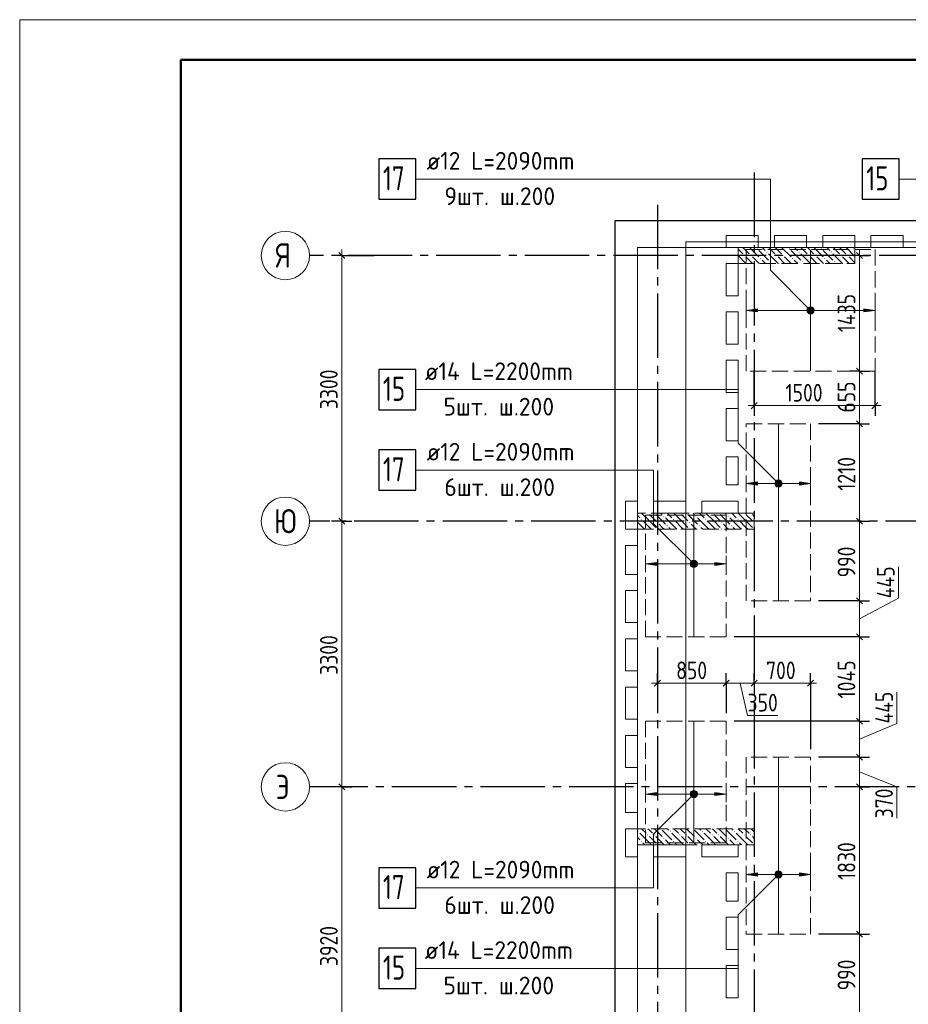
# Model space of a CAD drawing. Header units: millimetres. Extents: x 0 to 32165, y 0 to 42000.
# Tile 3 of 12: x 0 to 11037, y 29769 to 42000. Entities that reach past the tile are written whole.
import ezdxf

# ---------------------------------------------------------------- set-up
doc = ezdxf.new("R2010")
doc.units = ezdxf.units.MM
doc.linetypes.add('______2', pattern=[270, 200, -70])
doc.linetypes.add('______5', pattern=[1100, 800, -100, 100, -100])
for name, color, linetype, lineweight in [('Standard', 7, 'Continuous', 25), ('ДОП Верх по Х', 7, 'Continuous', 25), ('ЖБ Пилон', 180, 'Continuous', 25), ('Оси', 40, '______5', 18), ('Позиционная метка номер позиции', 7, 'Continuous', 13), ('Примечания', 7, 'Continuous', 25)]:
    doc.layers.add(name, color=color, linetype=linetype, lineweight=lineweight)
doc.layers.add('ЖБ Перекрытие верхний уровень', color=7, linetype='Continuous', lineweight=25, true_color=0xe0e0ff)
doc.styles.add('GOST 2.304-81', font='txt')
doc.styles.add('ISOCPEUR', font='txt')

msp = doc.modelspace()

# ---------------------------------------------------------------- hatches: boundary and pattern name
at = {"layer": 'ДОП Верх по Х', "linetype": 'Continuous', "lineweight": 13, "transparency": 33554687}
for points in [[(9164, 38369), (9024, 38389), (9164, 38409)], [(9164, 36219), (9024, 36239), (9164, 36259)], [(7914, 35219), (7774, 35239), (7914, 35259)], [(7914, 32361), (7774, 32381), (7914, 32401)], [(9164, 31361), (9024, 31381), (9164, 31401)]]:
    msp.add_hatch(color=7, dxfattribs=at).paths.add_polyline_path(points, flags=16)
for points in [[(9792, 38370), (9792, 38408), (9786, 38389)], [(9792, 38408), (9805, 38357), (9805, 38421)], [(9792, 38408), (9792, 38370), (9805, 38357)], [(9805, 38421), (9824, 38352), (9824, 38426)], [(9805, 38421), (9805, 38357), (9824, 38352)], [(9824, 38426), (9824, 38352), (9843, 38357)], [(9824, 38426), (9843, 38357), (9843, 38421)], [(9843, 38421), (9843, 38357), (9856, 38370)], [(9843, 38421), (9856, 38370), (9856, 38408)], [(9856, 38408), (9856, 38370), (9861, 38389)], [(10484, 38369), (10624, 38389), (10484, 38409)], [(9392, 36220), (9392, 36258), (9386, 36239)], [(9392, 36258), (9405, 36207), (9405, 36271)], [(9392, 36258), (9392, 36220), (9405, 36207)], [(9405, 36271), (9424, 36201), (9424, 36277)], [(9405, 36271), (9405, 36207), (9424, 36201)], [(9424, 36277), (9424, 36201), (9443, 36207)], [(9424, 36277), (9443, 36207), (9443, 36271)], [(9443, 36271), (9443, 36207), (9456, 36220)], [(9443, 36271), (9456, 36220), (9456, 36258)], [(9456, 36258), (9456, 36220), (9461, 36239)], [(9684, 36219), (9824, 36239), (9684, 36259)], [(8342, 35220), (8342, 35258), (8336, 35239)], [(8342, 35258), (8355, 35207), (8355, 35271)], [(8342, 35258), (8342, 35220), (8355, 35207)], [(8355, 35271), (8374, 35201), (8374, 35277)], [(8355, 35271), (8355, 35207), (8374, 35201)], [(8374, 35277), (8374, 35201), (8393, 35207)], [(8374, 35277), (8393, 35207), (8393, 35271)], [(8393, 35271), (8393, 35207), (8406, 35220)], [(8393, 35271), (8406, 35220), (8406, 35258)], [(8406, 35258), (8406, 35220), (8411, 35239)], [(8634, 35219), (8774, 35239), (8634, 35259)], [(8342, 32400), (8355, 32349), (8355, 32413)], [(8355, 32413), (8374, 32343), (8374, 32418)], [(8355, 32413), (8355, 32349), (8374, 32343)], [(8374, 32418), (8374, 32343), (8393, 32349)], [(8374, 32418), (8393, 32349), (8393, 32413)], [(8393, 32413), (8393, 32349), (8406, 32362)], [(8393, 32413), (8406, 32362), (8406, 32400)], [(8342, 32362), (8342, 32400), (8336, 32381)], [(8342, 32400), (8342, 32362), (8355, 32349)], [(8406, 32400), (8406, 32362), (8411, 32381)], [(8634, 32361), (8774, 32381), (8634, 32401)], [(9392, 31362), (9392, 31400), (9386, 31381)], [(9392, 31400), (9405, 31349), (9405, 31413)], [(9392, 31400), (9392, 31362), (9405, 31349)], [(9405, 31413), (9424, 31343), (9424, 31418)], [(9405, 31413), (9405, 31349), (9424, 31343)], [(9424, 31418), (9424, 31343), (9443, 31349)], [(9424, 31418), (9443, 31349), (9443, 31413)], [(9443, 31413), (9443, 31349), (9456, 31362)], [(9443, 31413), (9456, 31362), (9456, 31400)], [(9456, 31400), (9456, 31362), (9461, 31381)], [(9684, 31361), (9824, 31381), (9684, 31401)]]:
    msp.add_hatch(color=7, dxfattribs=at).paths.add_polyline_path(points)
at = {"layer": 'ЖБ Пилон', "linetype": 'Continuous', "lineweight": 18, "transparency": 33554687}
for points in [[(9154, 39153), (9161, 39160), (9167, 39153), (9161, 39147)], [(9554, 39153), (9561, 39160), (9567, 39153), (9561, 39147)], [(9954, 39153), (9961, 39160), (9967, 39153), (9961, 39147)], [(10354, 39153), (10361, 39160), (10367, 39153), (10361, 39147)], [(8994, 39073), (9001, 39080), (9007, 39073), (9001, 39067)], [(9074, 39073), (9081, 39080), (9087, 39073), (9081, 39067)], [(9194, 39033), (9201, 39040), (9207, 39033), (9201, 39027)], [(9274, 39113), (9281, 39120), (9287, 39113), (9281, 39107)], [(9394, 39073), (9401, 39080), (9407, 39073), (9401, 39067)], [(9474, 39073), (9481, 39080), (9487, 39073), (9481, 39067)], [(9594, 39033), (9601, 39040), (9607, 39033), (9601, 39027)], [(9674, 39113), (9681, 39120), (9687, 39113), (9681, 39107)], [(9794, 39073), (9801, 39080), (9807, 39073), (9801, 39067)], [(9874, 39073), (9881, 39080), (9887, 39073), (9881, 39067)], [(9994, 39033), (10001, 39040), (10007, 39033), (10001, 39027)], [(10074, 39113), (10081, 39120), (10087, 39113), (10081, 39107)], [(10194, 39073), (10201, 39080), (10207, 39073), (10201, 39067)], [(10274, 39073), (10281, 39080), (10287, 39073), (10281, 39067)], [(8924, 38997), (8927, 38993), (8924, 38990)], [(9314, 38993), (9321, 39000), (9327, 38993), (9321, 38987)], [(9714, 38993), (9721, 39000), (9727, 38993), (9721, 38987)], [(10114, 38993), (10121, 39000), (10127, 38993), (10121, 38987)], [(7804, 35870), (7801, 35867), (7798, 35870)], [(7884, 35870), (7881, 35867), (7878, 35870)], [(7994, 35833), (8001, 35840), (8007, 35833), (8001, 35827)], [(8204, 35870), (8201, 35867), (8198, 35870)], [(8284, 35870), (8281, 35867), (8278, 35870)], [(8394, 35833), (8401, 35840), (8407, 35833), (8401, 35827)], [(8604, 35870), (8601, 35867), (8598, 35870)], [(8684, 35870), (8681, 35867), (8678, 35870)], [(8794, 35833), (8801, 35840), (8807, 35833), (8801, 35827)], [(9004, 35870), (9001, 35867), (8998, 35870)], [(9084, 35870), (9081, 35867), (9078, 35870)], [(7714, 35793), (7721, 35800), (7727, 35793), (7721, 35787)], [(7914, 35753), (7921, 35760), (7927, 35753), (7921, 35747)], [(8034, 35713), (8041, 35720), (8047, 35713), (8041, 35707)], [(8114, 35793), (8121, 35800), (8127, 35793), (8121, 35787)], [(8314, 35753), (8321, 35760), (8327, 35753), (8321, 35747)], [(8434, 35713), (8441, 35720), (8447, 35713), (8441, 35707)], [(8514, 35793), (8521, 35800), (8527, 35793), (8521, 35787)], [(8714, 35753), (8721, 35760), (8727, 35753), (8721, 35747)], [(8834, 35713), (8841, 35720), (8847, 35713), (8841, 35707)], [(8914, 35793), (8921, 35800), (8927, 35793), (8921, 35787)], [(9114, 35753), (9121, 35760), (9124, 35757), (9124, 35750), (9121, 35747)], [(7914, 35673), (7921, 35680), (7927, 35673), (7924, 35670), (7918, 35670)], [(8314, 35673), (8321, 35680), (8327, 35673), (8324, 35670), (8318, 35670)], [(8714, 35673), (8721, 35680), (8727, 35673), (8724, 35670), (8718, 35670)], [(9114, 35673), (9121, 35680), (9124, 35677), (9124, 35670), (9118, 35670)], [(7964, 31950), (7961, 31947), (7958, 31950)], [(8364, 31950), (8361, 31947), (8358, 31950)], [(8764, 31950), (8761, 31947), (8758, 31950)], [(7674, 31913), (7681, 31920), (7687, 31913), (7681, 31907)], [(7794, 31873), (7801, 31880), (7807, 31873), (7801, 31867)], [(7874, 31873), (7881, 31880), (7887, 31873), (7881, 31867)], [(7994, 31833), (8001, 31840), (8007, 31833), (8001, 31827)], [(8074, 31913), (8081, 31920), (8087, 31913), (8081, 31907)], [(8194, 31873), (8201, 31880), (8207, 31873), (8201, 31867)], [(8274, 31873), (8281, 31880), (8287, 31873), (8281, 31867)], [(8394, 31833), (8401, 31840), (8407, 31833), (8401, 31827)], [(8474, 31913), (8481, 31920), (8487, 31913), (8481, 31907)], [(8594, 31873), (8601, 31880), (8607, 31873), (8601, 31867)], [(8674, 31873), (8681, 31880), (8687, 31873), (8681, 31867)], [(8794, 31833), (8801, 31840), (8807, 31833), (8801, 31827)], [(8874, 31913), (8881, 31920), (8887, 31913), (8881, 31907)], [(8994, 31873), (9001, 31880), (9007, 31873), (9001, 31867)], [(9074, 31873), (9081, 31880), (9087, 31873), (9081, 31867)], [(7714, 31793), (7721, 31800), (7727, 31793), (7721, 31787)], [(7914, 31753), (7921, 31760), (7927, 31753), (7924, 31750), (7918, 31750)], [(8114, 31793), (8121, 31800), (8127, 31793), (8121, 31787)], [(8314, 31753), (8321, 31760), (8327, 31753), (8324, 31750), (8318, 31750)], [(8514, 31793), (8521, 31800), (8527, 31793), (8521, 31787)], [(8714, 31753), (8721, 31760), (8727, 31753), (8724, 31750), (8718, 31750)], [(8914, 31793), (8921, 31800), (8927, 31793), (8921, 31787)], [(9114, 31753), (9121, 31760), (9124, 31757), (9124, 31750), (9118, 31750)]]:
    msp.add_hatch(color=7, dxfattribs=at).paths.add_polyline_path(points, flags=16)
at = {"layer": 'Позиционная метка номер позиции', "linetype": 'Continuous', "lineweight": 13, "transparency": 33554687}
for points in [[(9792, 38357), (9835, 38432), (9781, 38378)], [(9781, 38378), (9835, 38432), (9813, 38432)], [(9781, 38378), (9813, 38432), (9781, 38400)], [(9781, 38400), (9813, 38432), (9792, 38421)], [(9792, 38357), (9856, 38421), (9835, 38432)], [(9813, 38346), (9856, 38421), (9792, 38357)], [(9813, 38346), (9867, 38400), (9856, 38421)], [(9835, 38346), (9867, 38400), (9813, 38346)], [(9835, 38346), (9867, 38378), (9867, 38400)], [(9867, 38378), (9835, 38346), (9856, 38357)], [(9392, 36207), (9435, 36282), (9381, 36228)], [(9381, 36228), (9435, 36282), (9413, 36282)], [(9381, 36228), (9413, 36282), (9381, 36250)], [(9381, 36250), (9413, 36282), (9392, 36271)], [(9392, 36207), (9456, 36271), (9435, 36282)], [(9413, 36196), (9456, 36271), (9392, 36207)], [(9413, 36196), (9467, 36250), (9456, 36271)], [(9435, 36196), (9467, 36250), (9413, 36196)], [(9435, 36196), (9467, 36228), (9467, 36250)], [(9467, 36228), (9435, 36196), (9456, 36207)], [(8342, 35207), (8385, 35282), (8331, 35228)], [(8331, 35228), (8385, 35282), (8363, 35282)], [(8331, 35228), (8363, 35282), (8331, 35250)], [(8331, 35250), (8363, 35282), (8342, 35271)], [(8342, 35207), (8406, 35271), (8385, 35282)], [(8363, 35196), (8406, 35271), (8342, 35207)], [(8363, 35196), (8417, 35250), (8406, 35271)], [(8385, 35196), (8417, 35250), (8363, 35196)], [(8385, 35196), (8417, 35228), (8417, 35250)], [(8417, 35228), (8385, 35196), (8406, 35207)], [(8417, 32370), (8363, 32424), (8342, 32413)], [(8417, 32392), (8385, 32424), (8363, 32424)], [(8417, 32392), (8363, 32424), (8417, 32370)], [(8385, 32424), (8417, 32392), (8406, 32413)], [(8406, 32349), (8342, 32413), (8331, 32392)], [(8406, 32349), (8331, 32392), (8385, 32338)], [(8385, 32338), (8331, 32392), (8331, 32370)], [(8385, 32338), (8331, 32370), (8363, 32338)], [(8363, 32338), (8331, 32370), (8342, 32349)], [(8417, 32370), (8342, 32413), (8406, 32349)], [(9456, 31349), (9392, 31413), (9381, 31392)], [(9456, 31349), (9381, 31392), (9435, 31338)], [(9435, 31338), (9381, 31392), (9381, 31370)], [(9435, 31338), (9381, 31370), (9413, 31338)], [(9413, 31338), (9381, 31370), (9392, 31349)], [(9467, 31370), (9413, 31424), (9392, 31413)], [(9467, 31370), (9392, 31413), (9456, 31349)], [(9467, 31392), (9435, 31424), (9413, 31424)], [(9467, 31392), (9413, 31424), (9467, 31370)], [(9435, 31424), (9467, 31392), (9456, 31413)]]:
    msp.add_hatch(color=7, dxfattribs=at).paths.add_polyline_path(points)

# ---------------------------------------------------------------- linework, layer by layer
at = {"layer": 'Standard', "color": 7, "linetype": 'Continuous', "lineweight": 13, "transparency": 33554687}
for p, q in [((4000, 39070), (4000, 39145)), ((10430, 39070), (10430, 39145)), ((9124, 37206), (9049, 37206)), ((9124, 37206), (10624, 37206)), ((10624, 37206), (10699, 37206)), ((4000, 35770), (4000, 32470)), ((10430, 35770), (10430, 34780)), ((10917, 34813), (10917, 35204)), ((10430, 34557), (10917, 34813)), ((10430, 34780), (10430, 34333)), ((10430, 34333), (10430, 33287)), ((7924, 33757), (7849, 33757)), ((8774, 33757), (9124, 33757)), ((8949, 33757), (9041, 33356)), ((9124, 33757), (9824, 33757)), ((9824, 33757), (9899, 33757)), ((10897, 33257), (10897, 33647)), ((9041, 33356), (9417, 33356)), ((10430, 33287), (10430, 32840)), ((10430, 33064), (10897, 33257)), ((10430, 32840), (10430, 32470)), ((10430, 32655), (10897, 32470)), ((4000, 32470), (4000, 28550)), ((10430, 32470), (10430, 30640)), ((10897, 32470), (10897, 32079)), ((10430, 30640), (10430, 29650))]:
    msp.add_line(p, q, dxfattribs=at)
at = {"layer": 'Standard', "color": 251, "linetype": 'Continuous', "lineweight": -3, "true_color": 0x656565, "transparency": 33554687}
for p, q in [((4000, 39070), (3875, 39070)), ((4000, 39070), (4125, 39070)), ((4000, 39070), (4400, 39070)), ((10430, 39070), (10305, 39070)), ((10430, 39070), (10555, 39070)), ((10430, 39070), (10430, 39070)), ((9124, 37206), (9124, 37633)), ((10430, 37633), (10305, 37633)), ((10430, 37633), (10555, 37633)), ((10430, 37633), (10430, 37633)), ((9124, 37206), (9124, 37331)), ((10624, 37206), (10624, 37331)), ((9124, 37206), (9124, 37081)), ((10624, 37206), (10624, 37081)), ((10430, 36980), (10305, 36980)), ((10430, 36980), (10555, 36980)), ((4000, 35770), (3875, 35770)), ((4000, 35770), (4125, 35770)), ((4000, 35770), (4000, 35770)), ((10430, 35770), (10305, 35770)), ((10430, 35770), (10555, 35770)), ((10430, 34780), (10305, 34780)), ((10430, 34780), (10555, 34780)), ((10430, 34333), (10305, 34333)), ((10430, 34333), (10555, 34333)), ((7924, 33757), (7924, 33882)), ((8774, 33757), (8774, 33882)), ((9124, 33757), (9124, 33882)), ((9824, 33757), (9824, 33882)), ((7924, 33757), (7924, 33632)), ((7924, 33757), (7924, 33387)), ((8774, 33757), (8774, 33632)), ((9124, 33757), (9124, 33632)), ((9124, 33757), (9124, 33757)), ((9824, 33757), (9824, 33632)), ((9824, 33757), (9824, 32940)), ((10430, 33287), (10305, 33287)), ((10430, 33287), (10555, 33287)), ((10430, 32840), (10305, 32840)), ((10430, 32840), (10555, 32840)), ((4000, 32470), (3875, 32470)), ((4000, 32470), (4125, 32470)), ((4000, 32470), (4000, 32470)), ((10430, 32470), (10305, 32470)), ((10430, 32470), (10555, 32470)), ((10430, 32470), (10430, 32470)), ((10430, 30640), (10305, 30640)), ((10430, 30640), (10555, 30640))]:
    msp.add_line(p, q, dxfattribs=at)
at = {"layer": 'Standard', "color": 7, "linetype": 'Continuous', "lineweight": 25, "transparency": 33554687}
for p, q in [((3962, 39108), (4038, 39033)), ((10392, 39108), (10467, 39033)), ((10392, 37670), (10467, 37596)), ((9086, 37168), (9161, 37243)), ((10586, 37168), (10661, 37243)), ((10392, 37017), (10467, 36943)), ((3962, 35808), (4038, 35733)), ((10392, 35808), (10467, 35733)), ((10392, 34817), (10467, 34743)), ((10392, 34370), (10467, 34296)), ((7886, 33719), (7961, 33794)), ((8736, 33719), (8811, 33794)), ((9086, 33719), (9161, 33794)), ((9786, 33719), (9861, 33794)), ((10392, 33324), (10467, 33249)), ((10392, 32877), (10467, 32802)), ((3962, 32508), (4038, 32433)), ((10392, 32508), (10467, 32433)), ((10392, 30677), (10467, 30602))]:
    msp.add_line(p, q, dxfattribs=at)
at = {"layer": 'Standard', "color": 7, "linetype": 'Continuous', "lineweight": 13, "transparency": 33554687}
msp.add_lwpolyline([(0, 0), (29700, 0), (29700, 42000), (0, 42000), (0, 0)], close=True, dxfattribs=at)
for points in [[(29700, 42000), (0, 42000), (0, 0), (29700, 0), (29700, 42000)], [(29700, 42000), (0, 42000), (0, 0), (29700, 0), (29700, 42000)], [(7674, 17930), (22024, 17930), (22024, 39170), (7674, 39170), (7674, 17930)], [(4000, 39070), (4000, 37059), (4000, 37059), (4000, 35770)], [(10430, 39070), (10430, 38015), (10430, 38015), (10430, 37742), (10430, 37742), (10430, 37633)], [(10430, 37633), (10430, 37602), (10430, 37602), (10430, 37503), (10430, 37503), (10430, 36980)], [(10430, 36980), (10430, 36801), (10430, 36801), (10430, 36740), (10430, 36740), (10430, 36692), (10430, 36692), (10430, 35770)], [(7924, 33757), (8130, 33757), (8130, 33757), (8774, 33757)]]:
    msp.add_lwpolyline(points, dxfattribs=at)
at = {"layer": 'Standard', "color": 7, "linetype": 'Continuous', "lineweight": 50, "transparency": 33554687}
msp.add_lwpolyline([(2000, 41500), (29200, 41500), (29200, 500), (2000, 500), (2000, 41500)], close=True, dxfattribs=at)
at = {"layer": 'Standard', "color": 7, "linetype": 'Continuous', "lineweight": 25, "transparency": 33554687}
msp.add_lwpolyline([(7394, 17930), (24124, 17930), (24124, 39500), (7394, 39500), (7394, 17930)], dxfattribs=at)
at = {"layer": 'Standard', "color": 254, "linetype": 'Continuous', "lineweight": 18, "true_color": 0xc4c4ff, "transparency": 33554687}
msp.add_lwpolyline([(8274, 17861), (22624, 17861), (22624, 39239), (8274, 39239), (8274, 17861)], dxfattribs=at)
at = {"layer": 'Standard', "color": 251, "linetype": 'Continuous', "lineweight": -3, "true_color": 0x656565, "transparency": 33554687}
for points in [[(10624, 37206), (10624, 37493), (10624, 37493), (10624, 37633)], [(10430, 36980), (10413, 36980), (10413, 36980), (10413, 36980), (10413, 36980), (10413, 36980), (10413, 36980), (10413, 36980), (10413, 36980), (10413, 36980), (10413, 36980), (10413, 36980), (10413, 36980), (10413, 36980), (10413, 36980), (10413, 36980), (10413, 36980), (10413, 36980), (10413, 36980), (10413, 36980), (10413, 36980), (10413, 36980), (10413, 36980), (10413, 36980), (10413, 36980), (10413, 36980), (10413, 36980), (10413, 36980), (10413, 36980), (9924, 36980)], [(10430, 35770), (10482, 35770), (10482, 35770), (10484, 35770), (10484, 35770), (10484, 35770)], [(10430, 34780), (10413, 34780), (10413, 34780), (10413, 34780), (10413, 34780), (10413, 34780), (10413, 34780), (10413, 34780), (10413, 34780), (10413, 34780), (10413, 34780), (10413, 34780), (10413, 34780), (10413, 34780), (10413, 34780), (10413, 34780), (10413, 34780), (10413, 34780), (10413, 34780), (10413, 34780), (10413, 34780), (10413, 34780), (10413, 34780), (10413, 34780), (10413, 34780), (9924, 34780)], [(10430, 34333), (10413, 34333), (10413, 34333), (10413, 34333), (10413, 34333), (10413, 34333), (10413, 34333), (10413, 34333), (10413, 34333), (10413, 34333), (10413, 34333), (10413, 34333), (10413, 34333), (10413, 34333), (10413, 34333), (10413, 34333), (10413, 34333), (10413, 34333), (10413, 34333), (10413, 34333), (10413, 34333), (10413, 34333), (10413, 34333), (10413, 34333), (10413, 34333), (8874, 34333)], [(8774, 33757), (8774, 33479), (8774, 33479), (8774, 33387)], [(10430, 33287), (10413, 33287), (10413, 33287), (10413, 33287), (10413, 33287), (10413, 33287), (10413, 33287), (10413, 33287), (10413, 33287), (10413, 33287), (10413, 33287), (10413, 33287), (10413, 33287), (10413, 33287), (10413, 33287), (10413, 33287), (10413, 33287), (10413, 33287), (10413, 33287), (10413, 33287), (10413, 33287), (10413, 33287), (10413, 33287), (8874, 33287)], [(10430, 32840), (10413, 32840), (10413, 32840), (10413, 32840), (10413, 32840), (10413, 32840), (10413, 32840), (10413, 32840), (10413, 32840), (10413, 32840), (10413, 32840), (10413, 32840), (10413, 32840), (10413, 32840), (10413, 32840), (10413, 32840), (10413, 32840), (10413, 32840), (10413, 32840), (10413, 32840), (10413, 32840), (10413, 32840), (10413, 32840), (9924, 32840)], [(10430, 30640), (10413, 30640), (10413, 30640), (10413, 30640), (10413, 30640), (10413, 30640), (10413, 30640), (10413, 30640), (10413, 30640), (10413, 30640), (10413, 30640), (10413, 30640), (10413, 30640), (10413, 30640), (10413, 30640), (10413, 30640), (10413, 30640), (10413, 30640), (10413, 30640), (10413, 30640), (10413, 30640), (9924, 30640)]]:
    msp.add_lwpolyline(points, dxfattribs=at)
at = {"layer": 'ДОП Верх по Х', "color": 7, "linetype": 'Continuous', "lineweight": 13, "transparency": 33554687}
for p, q in [((5035, 40020), (7121, 40020)), ((11016, 40020), (13124, 40020)), ((5013, 37405), (7121, 37405)), ((5035, 36405), (7121, 36405)), ((5035, 31215), (7121, 31215)), ((5013, 30215), (7121, 30215))]:
    msp.add_line(p, q, dxfattribs=at)
at = {"layer": 'ДОП Верх по Х', "color": 7, "linetype": 'Continuous', "lineweight": 18, "transparency": 33554687}
for p, q in [((9824, 37639), (9824, 39139)), ((9424, 36973), (9424, 34787)), ((8374, 34339), (8374, 35839)), ((8374, 33281), (8374, 31781)), ((9424, 30647), (9424, 32833))]:
    msp.add_line(p, q, dxfattribs=at)
at = {"layer": 'ДОП Верх по Х', "color": 251, "linetype": 'Continuous', "lineweight": 13, "true_color": 0x494949, "transparency": 33554687}
for p, q in [((9024, 38389), (9024, 38489)), ((9024, 38389), (9164, 38409)), ((9164, 38409), (9164, 38369)), ((9824, 38426), (9824, 38426)), ((10624, 38389), (10484, 38409)), ((10484, 38409), (10484, 38369)), ((10624, 38389), (10624, 38489)), ((9164, 38369), (9024, 38389)), ((9024, 38389), (9024, 38289)), ((9024, 38389), (9024, 38389)), ((9164, 38389), (9794, 38389)), ((9824, 38352), (9824, 38352)), ((9854, 38389), (10484, 38389)), ((10484, 38369), (10624, 38389)), ((10624, 38389), (10624, 38289)), ((10624, 38389), (10624, 38389)), ((9024, 36239), (9024, 36339)), ((9824, 36239), (9824, 36339)), ((9024, 36239), (9164, 36259)), ((9164, 36219), (9024, 36239)), ((9024, 36239), (9024, 36139)), ((9024, 36239), (9024, 36239)), ((9164, 36259), (9164, 36219)), ((9164, 36239), (9394, 36239)), ((9424, 36277), (9424, 36277)), ((9454, 36239), (9684, 36239)), ((9824, 36239), (9684, 36259)), ((9684, 36259), (9684, 36219)), ((9684, 36219), (9824, 36239)), ((9824, 36239), (9824, 36139)), ((9824, 36239), (9824, 36239)), ((9424, 36201), (9424, 36201)), ((7774, 35239), (7774, 35339)), ((7774, 35239), (7914, 35259)), ((7914, 35219), (7774, 35239)), ((7774, 35239), (7774, 35139)), ((7774, 35239), (7774, 35239)), ((7914, 35259), (7914, 35219)), ((7914, 35239), (8344, 35239)), ((8374, 35277), (8374, 35277)), ((8404, 35239), (8634, 35239)), ((8774, 35239), (8634, 35259)), ((8634, 35259), (8634, 35219)), ((8634, 35219), (8774, 35239)), ((8774, 35239), (8774, 35339)), ((8774, 35239), (8774, 35139)), ((8774, 35239), (8774, 35239)), ((8374, 35201), (8374, 35201)), ((7774, 32381), (7774, 32481)), ((8374, 32418), (8374, 32418)), ((8774, 32381), (8774, 32481)), ((7774, 32381), (7914, 32401)), ((7914, 32361), (7774, 32381)), ((7774, 32381), (7774, 32281)), ((7774, 32381), (7774, 32381)), ((7914, 32401), (7914, 32361)), ((7914, 32381), (8344, 32381)), ((8374, 32343), (8374, 32343)), ((8404, 32381), (8634, 32381)), ((8774, 32381), (8634, 32401)), ((8634, 32401), (8634, 32361)), ((8634, 32361), (8774, 32381)), ((8774, 32381), (8774, 32281)), ((8774, 32381), (8774, 32381)), ((9024, 31381), (9024, 31481)), ((9824, 31381), (9824, 31481)), ((9024, 31381), (9164, 31401)), ((9164, 31361), (9024, 31381)), ((9024, 31381), (9024, 31281)), ((9024, 31381), (9024, 31381)), ((9164, 31401), (9164, 31361)), ((9164, 31381), (9394, 31381)), ((9424, 31418), (9424, 31418)), ((9424, 31343), (9424, 31343)), ((9454, 31381), (9684, 31381)), ((9824, 31381), (9684, 31401)), ((9684, 31401), (9684, 31361)), ((9684, 31361), (9824, 31381)), ((9824, 31381), (9824, 31281)), ((9824, 31381), (9824, 31381))]:
    msp.add_line(p, q, dxfattribs=at)
at = {"layer": 'ДОП Верх по Х', "color": 7, "linetype": 'Continuous', "lineweight": 25, "transparency": 33554687}
for points in [[(4461, 39770), (4921, 39770), (4921, 40270), (4461, 40270), (4461, 39770)], [(10464, 39770), (10924, 39770), (10924, 40270), (10464, 40270), (10464, 39770)], [(4461, 37155), (4921, 37155), (4921, 37655), (4461, 37655), (4461, 37155)], [(4461, 36155), (4921, 36155), (4921, 36655), (4461, 36655), (4461, 36155)], [(4461, 30965), (4921, 30965), (4921, 31465), (4461, 31465), (4461, 30965)], [(4461, 29965), (4921, 29965), (4921, 30465), (4461, 30465), (4461, 29965)]]:
    msp.add_lwpolyline(points, dxfattribs=at)
at = {"layer": 'ДОП Верх по Х', "color": 251, "linetype": 'Continuous', "lineweight": 13, "true_color": 0x494949, "transparency": 33554687}
for centre in [(9824, 38389), (9424, 36239), (8374, 35239), (8374, 32381), (9424, 31381)]:
    msp.add_circle(centre, 37.5, dxfattribs=at)
at = {"layer": 'ЖБ Перекрытие верхний уровень', "color": 7, "linetype": 'Continuous', "lineweight": 18, "transparency": 33554687}
for p, q in [((22354, 39500), (7394, 39500)), ((7394, 39500), (7394, 17930)), ((8774, 39320), (9174, 39320)), ((8774, 39170), (8774, 39320)), ((9174, 39320), (9174, 39170)), ((9374, 39170), (9374, 39320)), ((9374, 39320), (9774, 39320)), ((9774, 39320), (9774, 39170)), ((9974, 39320), (10374, 39320)), ((9974, 39170), (9974, 39320)), ((10374, 39320), (10374, 39170)), ((10574, 39170), (10574, 39320)), ((10574, 39320), (10974, 39320)), ((10974, 39320), (10974, 39170)), ((9174, 39170), (8774, 39170)), ((9774, 39170), (9374, 39170)), ((10374, 39170), (9974, 39170)), ((10974, 39170), (10574, 39170)), ((8774, 38570), (8774, 38970)), ((8774, 38970), (8924, 38970)), ((8924, 38970), (8924, 38570)), ((8924, 38570), (8774, 38570)), ((8774, 37970), (8774, 38370)), ((8774, 38370), (8924, 38370)), ((8924, 38370), (8924, 37970)), ((8924, 37970), (8774, 37970)), ((8774, 37370), (8774, 37770)), ((8774, 37770), (8924, 37770)), ((8924, 37770), (8924, 37370)), ((8924, 37370), (8774, 37370)), ((8774, 37170), (8924, 37170)), ((8774, 36770), (8774, 37170)), ((8924, 37170), (8924, 36770)), ((8924, 36770), (8774, 36770)), ((8774, 36570), (8924, 36570)), ((8774, 36220), (8774, 36570)), ((8924, 36570), (8924, 36220)), ((8924, 36220), (8774, 36220)), ((7524, 35670), (7524, 36020)), ((7524, 36020), (7674, 36020)), ((7674, 36020), (7674, 35670)), ((7874, 36020), (8274, 36020)), ((7874, 35870), (7874, 36020)), ((8274, 36020), (8274, 35870)), ((8474, 35870), (8474, 36020)), ((8474, 36020), (8924, 36020)), ((8924, 36020), (8924, 35870)), ((8274, 35870), (7874, 35870)), ((8924, 35870), (8474, 35870)), ((7674, 35670), (7524, 35670)), ((7524, 35470), (7674, 35470)), ((7524, 35110), (7524, 35470)), ((7674, 35470), (7674, 35110)), ((7674, 35110), (7524, 35110)), ((7524, 34510), (7524, 34910)), ((7524, 34910), (7674, 34910)), ((7674, 34910), (7674, 34510)), ((7674, 34510), (7524, 34510)), ((7524, 33910), (7524, 34310)), ((7524, 34310), (7674, 34310)), ((7674, 34310), (7674, 33910)), ((7674, 33910), (7524, 33910)), ((7524, 33710), (7674, 33710)), ((7524, 33310), (7524, 33710)), ((7674, 33710), (7674, 33310)), ((7674, 33310), (7524, 33310)), ((7524, 32710), (7524, 33110)), ((7524, 33110), (7674, 33110)), ((7674, 33110), (7674, 32710)), ((7674, 32710), (7524, 32710)), ((7524, 32150), (7524, 32510)), ((7524, 32510), (7674, 32510)), ((7674, 32510), (7674, 32150)), ((7674, 32150), (7524, 32150)), ((7524, 31600), (7524, 31950)), ((7524, 31950), (7674, 31950)), ((7674, 31950), (7674, 31600)), ((7874, 31600), (7874, 31750)), ((7874, 31750), (8274, 31750)), ((8274, 31750), (8274, 31600)), ((8474, 31750), (8924, 31750)), ((8474, 31600), (8474, 31750)), ((8924, 31750), (8924, 31600)), ((7674, 31600), (7524, 31600)), ((8274, 31600), (7874, 31600)), ((8924, 31600), (8474, 31600)), ((8774, 31050), (8774, 31400)), ((8774, 31400), (8924, 31400)), ((8924, 31400), (8924, 31050)), ((8924, 31050), (8774, 31050)), ((8774, 30450), (8774, 30850)), ((8774, 30850), (8924, 30850)), ((8924, 30850), (8924, 30450)), ((8924, 30450), (8774, 30450)), ((8774, 30250), (8924, 30250)), ((8774, 29850), (8774, 30250)), ((8924, 30250), (8924, 29850)), ((8924, 29850), (8774, 29850))]:
    msp.add_line(p, q, dxfattribs=at)
at = {"layer": 'ЖБ Пилон', "color": 253, "linetype": '______2', "lineweight": 13, "true_color": 0xa0a0a0, "transparency": 33554687}
for p, q in [((10374, 39170), (8924, 39170)), ((8924, 39170), (8924, 38970)), ((10374, 38970), (10374, 39170)), ((8924, 38970), (10374, 38970)), ((9124, 35870), (7674, 35870)), ((7674, 35870), (7674, 35670)), ((9124, 35670), (9124, 35870)), ((7674, 35670), (9124, 35670)), ((9124, 31950), (7674, 31950)), ((7674, 31950), (7674, 31750)), ((9124, 31750), (9124, 31950)), ((7674, 31750), (9124, 31750))]:
    msp.add_line(p, q, dxfattribs=at)
at = {"layer": 'ЖБ Пилон', "color": 9, "linetype": 'Continuous', "lineweight": 18, "true_color": 0xc7c7c7, "transparency": 33554687}
for p, q in [((8924, 39150), (8981, 39093)), ((9021, 39133), (8984, 39170)), ((9064, 39170), (9181, 39053)), ((9224, 39170), (9261, 39133)), ((9304, 39170), (9381, 39093)), ((9421, 39133), (9384, 39170)), ((9464, 39170), (9581, 39053)), ((9624, 39170), (9661, 39133)), ((9704, 39170), (9781, 39093)), ((9821, 39133), (9784, 39170)), ((9864, 39170), (9981, 39053)), ((10024, 39170), (10061, 39133)), ((10104, 39170), (10181, 39093)), ((10221, 39133), (10184, 39170)), ((10264, 39170), (10374, 39060)), ((9021, 38973), (8924, 39070)), ((9061, 39093), (9021, 39133)), ((9021, 39053), (9101, 38973)), ((9101, 39053), (9184, 38970)), ((9181, 39133), (9301, 39013)), ((9421, 38973), (9301, 39093)), ((9461, 39093), (9421, 39133)), ((9421, 39053), (9501, 38973)), ((9501, 39053), (9584, 38970)), ((9581, 39133), (9701, 39013)), ((9821, 38973), (9701, 39093)), ((9861, 39093), (9821, 39133)), ((9821, 39053), (9901, 38973)), ((9901, 39053), (9984, 38970)), ((9981, 39133), (10101, 39013)), ((10221, 38973), (10101, 39093)), ((10261, 39093), (10221, 39133)), ((10221, 39053), (10301, 38973)), ((10301, 39053), (10374, 38980)), ((8941, 38973), (8944, 38970)), ((9021, 38973), (9024, 38970)), ((9264, 38970), (9221, 39013)), ((9341, 38973), (9344, 38970)), ((9421, 38973), (9424, 38970)), ((9664, 38970), (9621, 39013)), ((9741, 38973), (9744, 38970)), ((9821, 38973), (9824, 38970)), ((10064, 38970), (10021, 39013)), ((10141, 38973), (10144, 38970)), ((10221, 38973), (10224, 38970)), ((7674, 35840), (7701, 35813)), ((7821, 35773), (7724, 35870)), ((7821, 35853), (7901, 35773)), ((7901, 35853), (8021, 35733)), ((7964, 35870), (7981, 35853)), ((8044, 35870), (8101, 35813)), ((8221, 35773), (8124, 35870)), ((8221, 35853), (8301, 35773)), ((8301, 35853), (8421, 35733)), ((8364, 35870), (8381, 35853)), ((8444, 35870), (8501, 35813)), ((8621, 35773), (8524, 35870)), ((8621, 35853), (8701, 35773)), ((8701, 35853), (8821, 35733)), ((8764, 35870), (8781, 35853)), ((8844, 35870), (8901, 35813)), ((9021, 35773), (8924, 35870)), ((9021, 35853), (9101, 35773)), ((9101, 35853), (9124, 35830)), ((7741, 35693), (7674, 35760)), ((7741, 35773), (7821, 35693)), ((7821, 35773), (7901, 35693)), ((7981, 35693), (7941, 35733)), ((8141, 35693), (8021, 35813)), ((8141, 35773), (8221, 35693)), ((8221, 35773), (8301, 35693)), ((8381, 35693), (8341, 35733)), ((8541, 35693), (8421, 35813)), ((8541, 35773), (8621, 35693)), ((8621, 35773), (8701, 35693)), ((8781, 35693), (8741, 35733)), ((8941, 35693), (8821, 35813)), ((8941, 35773), (9021, 35693)), ((9021, 35773), (9101, 35693)), ((7674, 35680), (7684, 35670)), ((7741, 35693), (7764, 35670)), ((7821, 35693), (7844, 35670)), ((8004, 35670), (7981, 35693)), ((8061, 35693), (8084, 35670)), ((8141, 35693), (8164, 35670)), ((8221, 35693), (8244, 35670)), ((8404, 35670), (8381, 35693)), ((8461, 35693), (8484, 35670)), ((8541, 35693), (8564, 35670)), ((8621, 35693), (8644, 35670)), ((8804, 35670), (8781, 35693)), ((8861, 35693), (8884, 35670)), ((8941, 35693), (8964, 35670)), ((9021, 35693), (9044, 35670)), ((7724, 31950), (7781, 31893)), ((7821, 31933), (7804, 31950)), ((7861, 31893), (7821, 31933)), ((7884, 31950), (7981, 31853)), ((7981, 31933), (8101, 31813)), ((8044, 31950), (8061, 31933)), ((8124, 31950), (8181, 31893)), ((8221, 31933), (8204, 31950)), ((8261, 31893), (8221, 31933)), ((8284, 31950), (8381, 31853)), ((8381, 31933), (8501, 31813)), ((8444, 31950), (8461, 31933)), ((8524, 31950), (8581, 31893)), ((8621, 31933), (8604, 31950)), ((8661, 31893), (8621, 31933)), ((8684, 31950), (8781, 31853)), ((8781, 31933), (8901, 31813)), ((8844, 31950), (8861, 31933)), ((8924, 31950), (8981, 31893)), ((9021, 31933), (9004, 31950)), ((9061, 31893), (9021, 31933)), ((9084, 31950), (9124, 31910)), ((7674, 31840), (7701, 31813)), ((7821, 31773), (7701, 31893)), ((7821, 31853), (7901, 31773)), ((7901, 31853), (8004, 31750)), ((8084, 31750), (8021, 31813)), ((8221, 31773), (8101, 31893)), ((8221, 31853), (8301, 31773)), ((8301, 31853), (8404, 31750)), ((8484, 31750), (8421, 31813)), ((8621, 31773), (8501, 31893)), ((8621, 31853), (8701, 31773)), ((8701, 31853), (8804, 31750)), ((8884, 31750), (8821, 31813)), ((9021, 31773), (8901, 31893)), ((9021, 31853), (9101, 31773)), ((9101, 31853), (9124, 31830)), ((7684, 31750), (7674, 31760)), ((7741, 31773), (7764, 31750)), ((7821, 31773), (7844, 31750)), ((8141, 31773), (8164, 31750)), ((8221, 31773), (8244, 31750)), ((8541, 31773), (8564, 31750)), ((8621, 31773), (8644, 31750)), ((8941, 31773), (8964, 31750)), ((9021, 31773), (9044, 31750))]:
    msp.add_line(p, q, dxfattribs=at)
at = {"layer": 'Оси', "color": 8, "linetype": '______5', "lineweight": -3, "transparency": 33554687}
for p, q in [((9124, 40100), (9124, 15930)), ((7924, 39700), (7924, 15930)), ((23574, 39070), (3600, 39070)), ((22554, 35770), (3600, 35770)), ((27424, 32470), (3600, 32470))]:
    msp.add_line(p, q, dxfattribs=at)
at = {"layer": 'Оси', "color": 7, "linetype": 'Continuous', "lineweight": 13, "transparency": 33554687}
for centre in [(3300, 39070), (3300, 35770), (3300, 32470)]:
    msp.add_circle(centre, 300, dxfattribs=at)
at = {"layer": 'Позиционная метка номер позиции', "color": 7, "linetype": 'Continuous', "lineweight": 13, "transparency": 33554687}
for p, q in [((9792, 38421), (9792, 38421)), ((9856, 38421), (9856, 38421)), ((9792, 38357), (9792, 38357)), ((9856, 38357), (9856, 38357)), ((9392, 36271), (9392, 36271)), ((9392, 36207), (9392, 36207)), ((9456, 36271), (9456, 36271)), ((9456, 36207), (9456, 36207)), ((8342, 35271), (8342, 35271)), ((8406, 35271), (8406, 35271)), ((8342, 35207), (8342, 35207)), ((8406, 35207), (8406, 35207)), ((8342, 32413), (8342, 32413)), ((8342, 32349), (8342, 32349)), ((8406, 32413), (8406, 32413)), ((8406, 32349), (8406, 32349)), ((9392, 31413), (9392, 31413)), ((9392, 31349), (9392, 31349)), ((9456, 31413), (9456, 31413)), ((9456, 31349), (9456, 31349))]:
    msp.add_line(p, q, dxfattribs=at)
for points in [[(9824, 38389), (9324, 38889), (9324, 40020), (4921, 40020)], [(13924, 36330), (13424, 36830), (13424, 40020), (10924, 40020)], [(9424, 36239), (8924, 36739), (8924, 37405), (4921, 37405)], [(8374, 35239), (7874, 35739), (7874, 36405), (4921, 36405)], [(8374, 32381), (7874, 31881), (7874, 31215), (4921, 31215)], [(9424, 31381), (8924, 30881), (8924, 30215), (4921, 30215)]]:
    msp.add_lwpolyline(points, dxfattribs=at)
for centre in [(9824, 38389), (9424, 36239), (8374, 35239), (8374, 32381), (9424, 31381)]:
    msp.add_circle(centre, 45, dxfattribs=at)
at = {"layer": 'Примечания', "color": 7, "linetype": '______2', "lineweight": 18, "transparency": 33554687}
for p, q in [((9024, 39145), (10624, 39145)), ((9024, 37633), (9024, 39145)), ((10624, 39145), (10624, 37633)), ((10624, 37633), (9024, 37633)), ((9024, 36980), (9824, 36980)), ((9024, 34780), (9024, 36980)), ((9824, 36980), (9824, 34780)), ((7774, 35845), (8774, 35845)), ((7774, 34333), (7774, 35845)), ((8774, 35845), (8774, 34333)), ((9824, 34780), (9024, 34780)), ((8774, 34333), (7774, 34333)), ((8774, 33287), (7774, 33287)), ((7774, 33287), (7774, 31775)), ((8774, 31775), (8774, 33287)), ((9824, 32840), (9024, 32840)), ((9024, 32840), (9024, 30640)), ((9824, 30640), (9824, 32840)), ((7774, 31775), (8774, 31775)), ((9024, 30640), (9824, 30640))]:
    msp.add_line(p, q, dxfattribs=at)

# ---------------------------------------------------------------- texts
at = {"layer": 'Standard', "color": 7, "linetype": 'Continuous', "lineweight": 25, "transparency": 33554687, "char_height": 220, "attachment_point": 7, "rotation": 90, "style": 'GOST 2.304-81'}
for s, insert, width in [('1435', (10380, 38117), 594.59), ('3300', (3950, 37162), 641.48), ('655', (10380, 37119), 500.82), ('1210', (10380, 36148), 578.85), ('990', (10380, 35072), 531.97), ('445', (10867, 34813), 516.4), ('3300', (3950, 33862), 641.48), ('1045', (10380, 33568), 610.16), ('445', (10847, 33257), 516.4), ('370', (10847, 32079), 516.4), ('1830', (10380, 31313), 610.16), ('3920', (3950, 30244), 657.05), ('990', (10380, 29942), 531.97)]:
    msp.add_mtext(s, dxfattribs=dict(at, insert=insert, width=width))
at = {"layer": 'Standard', "color": 7, "linetype": 'Continuous', "lineweight": 25, "transparency": 33554687, "char_height": 220, "attachment_point": 7, "style": 'GOST 2.304-81'}
for s, insert, width in [('1500', (9512, 37256), 610.16), ('850', (8154, 33807), 516.4), ('700', (9271, 33807), 531.97), ('350', (9041, 33406), 500.81)]:
    msp.add_mtext(s, dxfattribs=dict(at, insert=insert, width=width))
at = {"layer": 'ДОП Верх по Х', "color": 7, "linetype": 'Continuous', "lineweight": 13, "transparency": 33554687, "attachment_point": 7, "style": 'ISOCPEUR'}
for s, insert, char_height, width in [('\\W0.96;ø12 L=2090mm ', (5055, 40137), 220, 2150.52), ('\\W0.75;17', (4511, 39880), 300, 472.27), ('\\W0.75;15', (10514, 39880), 300, 472.28), ('\\W0.97;9шт. ш.200 ', (5275, 39697), 220, 1712.33), ('\\W0.96;ø14 L=2200mm ', (5033, 37523), 220, 2172.6), ('\\W0.75;15', (4511, 37265), 300, 472.27), ('\\W0.97;5шт. ш.200 ', (5264, 37083), 220, 1712.32), ('\\W0.96;ø12 L=2090mm ', (5055, 36523), 220, 2150.52), ('\\W0.75;17', (4511, 36265), 300, 472.27), ('\\W0.97;6шт. ш.200 ', (5275, 36083), 220, 1712.33), ('\\W0.96;ø12 L=2090mm ', (5055, 31332), 220, 2150.52), ('\\W0.75;17', (4511, 31075), 300, 472.27), ('\\W0.97;6шт. ш.200 ', (5275, 30892), 220, 1712.33), ('\\W0.96;ø14 L=2200mm ', (5033, 30332), 220, 2172.6), ('\\W0.75;15', (4511, 30075), 300, 472.27), ('\\W0.97;5шт. ш.200 ', (5264, 29892), 220, 1712.32)]:
    msp.add_mtext(s, dxfattribs=dict(at, insert=insert, char_height=char_height, width=width))
at = {"layer": 'Оси', "color": 7, "linetype": 'Continuous', "lineweight": 25, "transparency": 33554687, "char_height": 300, "attachment_point": 7, "style": 'ISOCPEUR'}
for s, insert, width in [('\\W0.80;Я', (3180, 38920), 359.83), ('\\W0.83;Ю', (3158, 35620), 408.87), ('\\W0.80;Э', (3180, 32320), 359.83)]:
    msp.add_mtext(s, dxfattribs=dict(at, insert=insert, width=width))

doc.saveas('drawing.dxf')
